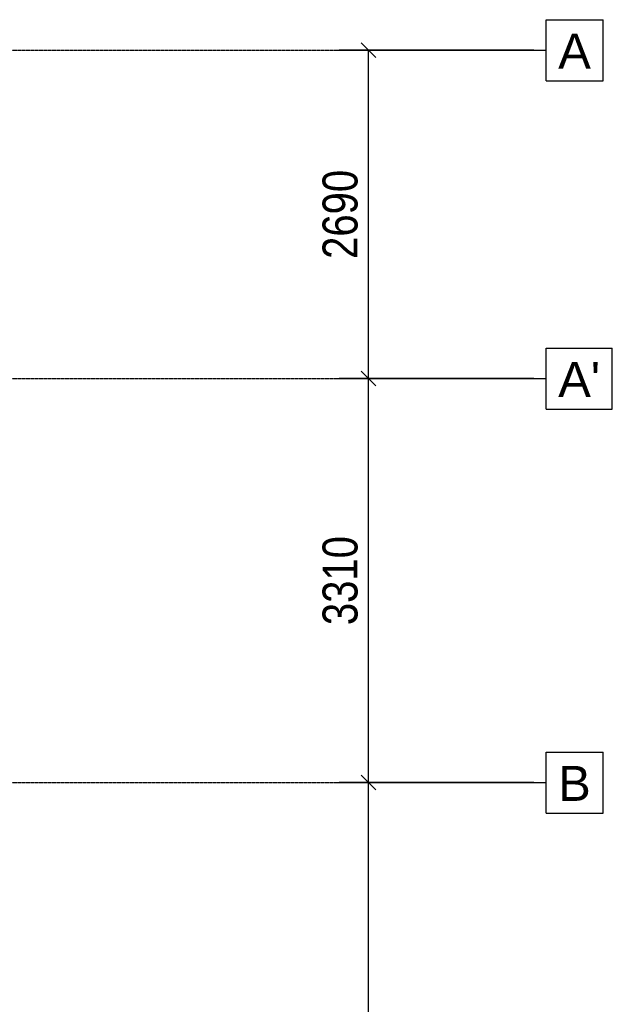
# Model space of a CAD drawing. Header units: millimetres. Extents: x 30 to 60678, y -866 to 36935.
# Tile 25 of 26: x 39586 to 44443, y 23618 to 31685. Entities that reach past the tile are written whole.
import ezdxf

# ---------------------------------------------------------------- set-up
doc = ezdxf.new("R2010")
doc.units = ezdxf.units.MM
doc.linetypes.add('DXK_LINE_DOT3', pattern=[5.9187, 2.979, -0.9799, 0.9799, -0.9799])
doc.styles.add('Arial', font='ARIAL.TTF', dxfattribs={"height": 0.2})
doc.styles.add('Arial Narrow', font='ARIALN.TTF', dxfattribs={"height": 0.2})

# ---------------------------------------------------------------- blocks, each defined once
blk = doc.blocks.new('GridLine-2602 - 1314')
at = {"color": 6}
for p, q in [((43899.3, 25684.6), (44366.2, 25684.6)), ((43899.3, 25184.6), (43899.3, 25684.6)), ((44366.2, 25184.6), (44366.2, 25684.6)), ((43899.3, 25184.6), (44366.2, 25184.6))]:
    blk.add_line(p, q, dxfattribs=at)
at = {"color": 6, "linetype": 'DXK_LINE_DOT3'}
blk.add_line((8274.3, 25434.6), (43899.3, 25434.6), dxfattribs=at)
at = {"color": 7, "style": 'Arial'}
blk.add_text('B', height=286.5, dxfattribs=at).set_placement((43999.3, 25284.6))
blk = doc.blocks.new('GridLine-2603 - 1314')
at = {"color": 6}
for p, q in [((43899.3, 28994.6), (44442.5, 28994.6)), ((43899.3, 28494.6), (43899.3, 28994.6)), ((44442.5, 28494.6), (44442.5, 28994.6)), ((43899.3, 28494.6), (44442.5, 28494.6))]:
    blk.add_line(p, q, dxfattribs=at)
at = {"color": 6, "linetype": 'DXK_LINE_DOT3'}
blk.add_line((8274.3, 28744.6), (43899.3, 28744.6), dxfattribs=at)
at = {"color": 7, "style": 'Arial'}
blk.add_text("A'", height=286.52, dxfattribs=at).set_placement((43999.3, 28594.6))
blk = doc.blocks.new('GridLine-2604 - 1314')
at = {"color": 6}
for p, q in [((43899.3, 31684.6), (44366.2, 31684.6)), ((43899.3, 31184.6), (43899.3, 31684.6)), ((44366.2, 31184.6), (44366.2, 31684.6)), ((43899.3, 31184.6), (44366.2, 31184.6))]:
    blk.add_line(p, q, dxfattribs=at)
at = {"color": 6, "linetype": 'DXK_LINE_DOT3'}
blk.add_line((8274.3, 31434.6), (43899.3, 31434.6), dxfattribs=at)
at = {"color": 7, "style": 'Arial'}
blk.add_text('A', height=286.5, dxfattribs=at).set_placement((43999.3, 31284.6))
blk = doc.blocks.new('StraightDimension-25905 - 1314')
at = {"color": 174}
for p, q in [((42504.1, 25374.6), (42384.1, 25494.6)), ((43799.3, 25434.6), (42204.1, 25434.6)), ((42444.1, 19434.6), (42444.1, 25434.6)), ((42384.1, 19494.6), (42504.1, 19374.6)), ((43799.3, 19434.6), (42204.1, 19434.6))]:
    blk.add_line(p, q, dxfattribs=at)
at = {"color": 30, "style": 'Arial Narrow'}
blk.add_text('6000', height=286.33, rotation=90.00021, dxfattribs=at).set_placement((42354.1, 22069.8))
blk = doc.blocks.new('StraightDimension-25904 - 1314')
at = {"color": 174}
for p, q in [((42504.1, 28684.6), (42384.1, 28804.6)), ((43799.3, 28744.6), (42204.1, 28744.6)), ((42444.1, 25434.6), (42444.1, 28744.6)), ((42384.1, 25494.6), (42504.1, 25374.6)), ((43799.3, 25434.6), (42204.1, 25434.6))]:
    blk.add_line(p, q, dxfattribs=at)
at = {"color": 30, "style": 'Arial Narrow'}
blk.add_text('3310', height=286.33, rotation=90.00021, dxfattribs=at).set_placement((42354.1, 26724.8))
blk = doc.blocks.new('StraightDimension-25903 - 1314')
at = {"color": 174}
for p, q in [((42504.1, 31374.6), (42384.1, 31494.6)), ((43799.3, 31434.6), (42204.1, 31434.6)), ((42444.1, 28744.6), (42444.1, 31434.6)), ((42384.1, 28804.6), (42504.1, 28684.6)), ((43799.3, 28744.6), (42204.1, 28744.6))]:
    blk.add_line(p, q, dxfattribs=at)
at = {"color": 30, "style": 'Arial Narrow'}
blk.add_text('2690', height=286.33, rotation=90.00021, dxfattribs=at).set_placement((42354.1, 29724.8))

msp = doc.modelspace()

# ---------------------------------------------------------------- block references
for name in ['GridLine-2604 - 1314', 'StraightDimension-25903 - 1314', 'GridLine-2603 - 1314', 'StraightDimension-25904 - 1314', 'GridLine-2602 - 1314', 'StraightDimension-25905 - 1314']:
    msp.add_blockref(name, (0, 0))

doc.saveas('drawing.dxf')
